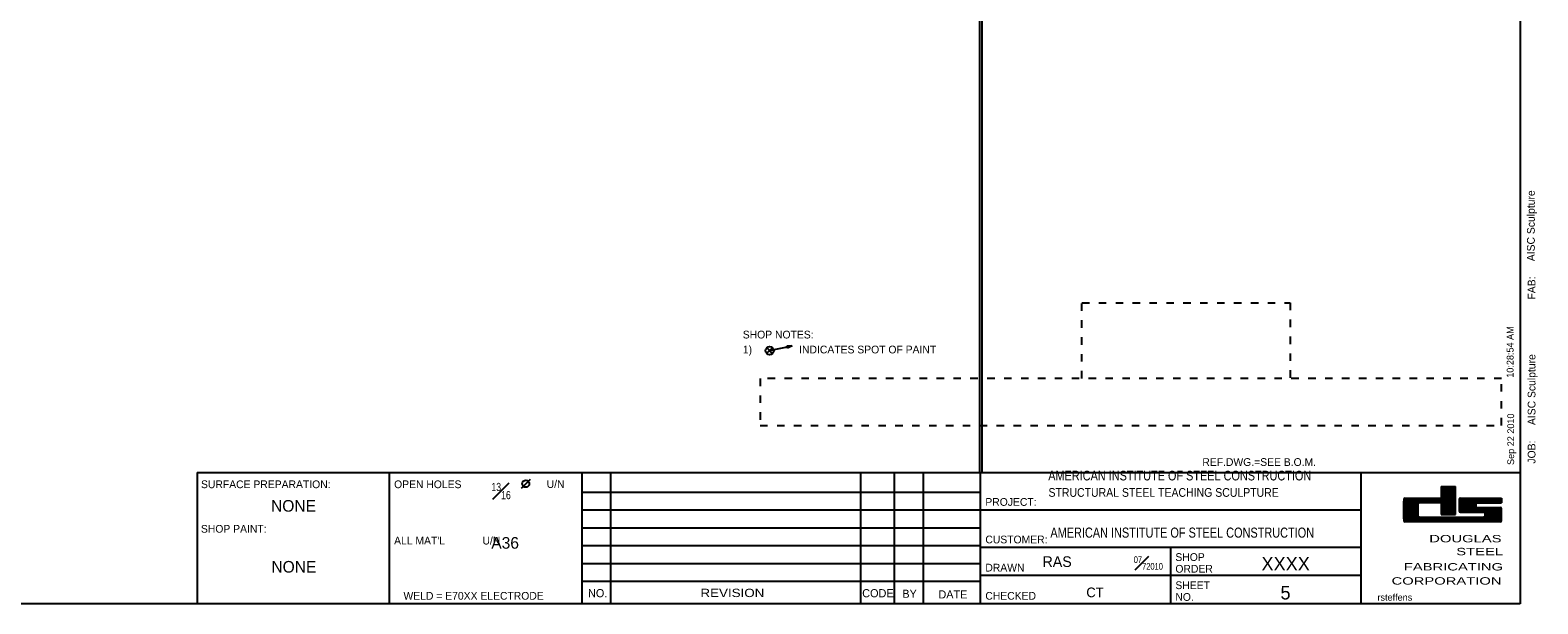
# Model space of a CAD drawing. Header units: inches. Extents: x -17.2 to 17.5, y -11.2 to 11.2.
# Tile 3 of 6: x -2.6 to 17.5, y -11.2 to -3.6. Entities that reach past the tile are written whole.
import ezdxf
from ezdxf.enums import TextEntityAlignment as Align

# ---------------------------------------------------------------- set-up
doc = ezdxf.new("R2010")
doc.units = ezdxf.units.IN
doc.header["$LTSCALE"] = 2.5
doc.header["$MEASUREMENT"] = 0
doc.linetypes.add('SDS2_3', pattern=[0.05, 0, -0.05])
doc.layers.add('Layer_0', color=7, linetype='Continuous')
doc.styles.add('MTextWidth', font='txt', dxfattribs={"width": 0.8, "height": 0.2})

msp = doc.modelspace()

# ---------------------------------------------------------------- linework, layer by layer
at = {"layer": 'Layer_0', "color": 2, "linetype": 'Continuous'}
for p, q in [((17.25, 11.25), (17.25, -11.25)), ((10.048, 10.837), (10.048, -9.5)), ((10.08, 10.837), (10.08, -9.5)), ((-0.375, -9.5), (-0.375, -11.25)), ((-0.375, -9.5), (17.25, -9.5)), ((2.188, -11.25), (2.188, -9.5)), ((4.75, -9.5), (4.75, -11.25)), ((10.062, -11.25), (10.062, -9.5)), ((15.125, -9.5), (15.125, -11.25)), ((16.198, -9.688), (16.385, -9.688)), ((16.198, -9.728), (16.385, -9.728)), ((16.198, -9.768), (16.385, -9.768)), ((16.198, -9.808), (16.385, -9.808)), ((15.698, -9.888), (16.198, -9.888)), ((15.698, -9.928), (15.885, -9.928)), ((15.698, -9.968), (15.882, -9.968)), ((15.698, -10.008), (15.882, -10.008)), ((15.714, -9.844), (16.198, -9.844)), ((16.198, -9.848), (16.385, -9.848)), ((16.198, -9.928), (16.385, -9.928)), ((16.198, -9.968), (16.385, -9.968)), ((16.198, -10.008), (16.385, -10.008)), ((16.438, -9.928), (16.656, -9.928)), ((16.438, -9.968), (16.656, -9.968)), ((16.438, -10.008), (17, -10.008)), ((16.453, -9.844), (17, -9.844)), ((16.453, -10.031), (16.766, -10.031)), ((16.672, -9.906), (17, -9.906)), ((16.672, -9.969), (16.984, -9.969)), ((15.698, -10.048), (15.882, -10.048)), ((15.698, -10.088), (15.885, -10.088)), ((15.698, -10.128), (17, -10.128)), ((15.714, -10.156), (16.984, -10.156)), ((15.901, -10.094), (16.766, -10.094)), ((16.198, -10.048), (16.385, -10.048)), ((16.198, -10.062), (16.385, -10.062)), ((16.781, -10.048), (17, -10.048)), ((16.781, -10.088), (17, -10.088)), ((4.75, -10.95), (10.064, -10.95)), ((17.25, -11.25), (-17.25, -11.25))]:
    msp.add_line(p, q, dxfattribs=at)
at = {"layer": 'Layer_0', "color": 6, "linetype": 'SDS2_3'}
for p, q in [((11.411, -8.25), (11.411, -7.241)), ((11.411, -7.241), (14.186, -7.241)), ((14.186, -7.241), (14.186, -8.25)), ((7.125, -8.25), (7.125, -8.875)), ((17, -8.25), (7.125, -8.25)), ((17, -8.875), (17, -8.25)), ((7.125, -8.875), (17, -8.875))]:
    msp.add_line(p, q, dxfattribs=at)
at = {"layer": 'Layer_0', "color": 1, "linetype": 'Continuous'}
for p, q in [((7.252, -7.879), (7.552, -7.817)), ((7.488, -7.845), (7.482, -7.816)), ((7.482, -7.816), (7.552, -7.817)), ((7.552, -7.817), (7.488, -7.845)), ((7.552, -7.817), (7.552, -7.817)), ((7.21, -7.915), (7.252, -7.879)), ((7.252, -7.879), (7.216, -7.837)), ((7.252, -7.879), (7.294, -7.844)), ((7.287, -7.921), (7.252, -7.879)), ((4.004, -9.652), (4.066, -9.59)), ((5.134, -9.5), (5.134, -11.25)), ((8.463, -9.5), (8.463, -11.25)), ((8.911, -9.5), (8.911, -11.25)), ((9.296, -9.5), (9.296, -11.25)), ((4.004, -9.652), (3.941, -9.715)), ((4.75, -9.762), (10.064, -9.762)), ((4.75, -10), (10.064, -10)), ((10.062, -10), (15.125, -10)), ((4.75, -10.238), (10.064, -10.238)), ((4.75, -10.475), (10.064, -10.475)), ((15.125, -10.5), (10.062, -10.5)), ((12.594, -11.25), (12.594, -10.5)), ((4.75, -10.712), (10.064, -10.712)), ((15.125, -10.875), (10.062, -10.875))]:
    msp.add_line(p, q, dxfattribs=at)
at = {"layer": 'Layer_0', "color": 5, "linetype": 'Continuous'}
for p, q in [((16.198, -9.688), (16.198, -9.844)), ((16.198, -9.708), (16.385, -9.708)), ((16.198, -9.748), (16.385, -9.748)), ((16.198, -9.788), (16.385, -9.788)), ((16.198, -9.828), (16.385, -9.828)), ((16.385, -10.062), (16.385, -9.688)), ((15.698, -9.868), (16.385, -9.868)), ((15.698, -9.908), (15.885, -9.908)), ((15.698, -9.948), (15.882, -9.948)), ((15.698, -9.988), (15.882, -9.988)), ((15.698, -10.028), (15.882, -10.028)), ((16.198, -9.906), (15.901, -9.906)), ((16.198, -9.888), (16.385, -9.888)), ((16.198, -9.888), (16.385, -9.888)), ((16.198, -9.906), (16.198, -10.062)), ((16.198, -9.908), (16.385, -9.908)), ((16.198, -9.948), (16.385, -9.948)), ((16.198, -9.988), (16.385, -9.988)), ((16.198, -10.028), (16.385, -10.028)), ((16.438, -9.908), (16.659, -9.908)), ((16.438, -9.948), (16.656, -9.948)), ((16.438, -9.988), (17, -9.988)), ((16.45, -10.028), (17, -10.028)), ((17, -9.844), (17, -9.906)), ((15.698, -10.068), (15.885, -10.068)), ((15.698, -10.108), (17, -10.108)), ((15.708, -10.148), (16.992, -10.148)), ((16.781, -10.068), (17, -10.068))]:
    msp.add_line(p, q, dxfattribs=at)
at = {"layer": 'Layer_0', "color": 3, "linetype": 'Continuous'}
for p, q in [((16.438, -9.863), (17, -9.863)), ((16.438, -9.888), (17, -9.888))]:
    msp.add_line(p, q, dxfattribs=at)
at = {"layer": 'Layer_0', "color": 1, "linetype": 'Continuous'}
for centre, radius in [((7.252, -7.879), 0.0547), ((4.004, -9.652), 0.0469)]:
    msp.add_circle(centre, radius, dxfattribs=at)
at = {"layer": 'Layer_0', "color": 3, "linetype": 'Continuous'}
for centre, radius, start, end in [((17.693, -10), 2, 175.9681, 184.0319), ((15.714, -9.859), 0.0156, 90, 180), ((17.884, -10), 2, 177.7613, 182.2387), ((15.901, -9.922), 0.0156, 90, 180), ((18.436, -9.938), 2, 177.7613, 182.2387), ((16.453, -9.859), 0.0156, 90, 180), ((16.453, -10.016), 0.0156, 180, 270), ((16.672, -9.922), 0.0156, 90, 180), ((18.656, -9.938), 2, 179.5524, 180.4476), ((16.672, -9.953), 0.0156, 180, 270), ((16.766, -10.047), 0.0156, 0, 90), ((16.984, -9.984), 0.0156, 0, 90), ((15.002, -10.062), 2, 357.7613, 2.2387), ((15.714, -10.141), 0.0156, 180, 270), ((15.901, -10.078), 0.0156, 180, 270), ((16.766, -10.078), 0.0156, 270, 0), ((14.781, -10.062), 2, 359.5524, 0.4476), ((16.984, -10.141), 0.0156, 270, 0)]:
    msp.add_arc(centre, radius, start, end, dxfattribs=at)

# ---------------------------------------------------------------- texts
at = {"layer": 'Layer_0', "color": 1, "linetype": 'Continuous'}
for s, height, p in [('AISC Sculpture', 0.10322, (17.443, -6.688)), ('FAB:', 0.1032, (17.452, -7.199)), ('10:28:54 AM', 0.09032, (17.16, -8.24)), ('AISC Sculpture', 0.10322, (17.452, -8.87)), ('Sep 22 2010', 0.09032, (17.168, -9.401)), ('JOB:', 0.1032, (17.452, -9.383))]:
    msp.add_text(s, height=height, rotation=90, dxfattribs=at).set_placement(p)
at = {"layer": 'Layer_0', "color": 2, "linetype": 'Continuous'}
for s, height, p in [('SHOP NOTES:', 0.10322, (6.894, -7.717)), ('1)', 0.1032, (6.895, -7.916)), ('INDICATES SPOT OF PAINT', 0.10322, (7.645, -7.916)), ('REF.DWG.=SEE B.O.M.', 0.10322, (13.015, -9.414)), ('SURFACE PREPARATION:', 0.10322, (-0.322, -9.71)), ('OPEN HOLES', 0.1032, (2.25, -9.71)), ('U/N', 0.1032, (4.282, -9.707)), ('PROJECT:', 0.1032, (10.125, -9.945)), ('SHOP PAINT:', 0.10322, (-0.323, -10.303)), ("ALL MAT'L             U/N", 0.10322, (2.25, -10.46)), ('CUSTOMER:', 0.1032, (10.125, -10.445)), ('RAS', 0.1419, (10.886, -10.759)), ('SHOP', 0.1032, (12.656, -10.679)), ('DRAWN', 0.1032, (10.125, -10.82)), ('ORDER', 0.1032, (12.656, -10.835)), ('CT', 0.129, (11.47, -11.162)), ('SHEET', 0.1032, (12.656, -11.054)), ('WELD = E70XX ELECTRODE', 0.10322, (2.375, -11.195)), ('CODE', 0.1084, (8.485, -11.163)), ('BY', 0.1084, (9.019, -11.17)), ('CHECKED', 0.1032, (10.125, -11.195)), ('NO.', 0.1032, (12.656, -11.21))]:
    msp.add_text(s, height=height, dxfattribs=at).set_placement(p)
for s, height, width, p in [('AMERICAN INSTITUTE OF STEEL CONSTRUCTION', 0.12902, 0.84, (10.963, -9.478)), ('STRUCTURAL STEEL TEACHING SCULPTURE', 0.11612, 0.9, (10.966, -9.709))]:
    msp.add_text(s, height=height, dxfattribs=dict(at, width=width)).set_placement(p, align=Align.TOP_LEFT)
for s, height, p in [('NONE', 0.1548, (0.91, -10.023)), ('A36', 0.1548, (3.729, -10.516)), ('XXXX', 0.1806, (14.125, -10.806)), ('5', 0.181, (14.123, -11.192)), ('NO.', 0.1084, (4.962, -11.162)), ('DATE', 0.1084, (9.693, -11.179))]:
    msp.add_text(s, height=height, dxfattribs=at).set_placement(p, align=Align.CENTER)
at = {"layer": 'Layer_0', "color": 2, "linetype": 'Continuous', "width": 0.81}
msp.add_text('AMERICAN INSTITUTE OF STEEL CONSTRUCTION', height=0.13418, dxfattribs=at).set_placement((10.991, -10.369))
at = {"layer": 'Layer_0', "color": 5, "linetype": 'Continuous', "width": 1.5}
for s, height, p in [('DOUGLAS', 0.0981, (17, -10.431)), ('STEEL', 0.0981, (17.021, -10.603)), ('FABRICATING', 0.09806, (17.021, -10.806)), ('CORPORATION', 0.09806, (17, -10.994))]:
    msp.add_text(s, height=height, dxfattribs=at).set_placement(p, align=Align.RIGHT)
at = {"layer": 'Layer_0', "color": 2, "linetype": 'Continuous'}
msp.add_text('NONE', height=0.1548, dxfattribs=at).set_placement((0.915, -10.757), align=Align.MIDDLE_CENTER)
at = {"layer": 'Layer_0', "color": 2, "linetype": 'Continuous', "width": 1.2}
msp.add_text('REVISION', height=0.111, dxfattribs=at).set_placement((6.756, -11.16), align=Align.CENTER)
at = {"layer": 'Layer_0', "color": 1, "linetype": 'Continuous'}
msp.add_text('rsteffens', height=0.0903, dxfattribs=at).set_placement((15.348, -11.209))
at = {"layer": 'Layer_0', "color": 2, "linetype": 'Continuous', "style": 'MTextWidth'}
for s, insert, char_height, attachment_point in [('\\A1;{\\H0.70x;\\S13#16;}', (3.675, -9.857), 0.15483, 8), ('\\A1;{\\H0.70x;\\S07#72010;}', (12.49, -10.797), 0.12902, 9)]:
    msp.add_mtext(s, dxfattribs=dict(at, insert=insert, char_height=char_height, attachment_point=attachment_point))

doc.saveas('drawing.dxf')
